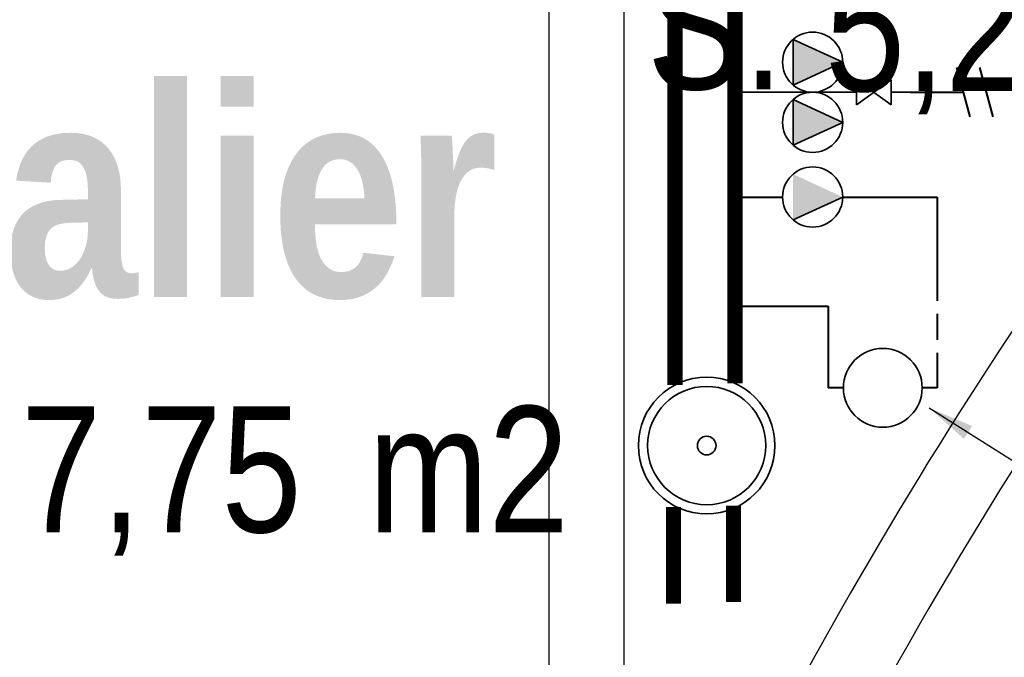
# Model space of a CAD drawing. Extents: x -18402 to 10376, y -5092 to 34139.
# Tile 27 of 78: x 784 to 1019, y -2901 to -2749. Entities that reach past the tile are written whole.
import ezdxf

# ---------------------------------------------------------------- set-up
doc = ezdxf.new("R2010")
doc.units = 0
doc.linetypes.add('ACAD_ISO08W100', pattern=[36, 24, -3, 6, -3])
for name, color, linetype in [('0_XREF', 251, 'Continuous'), ('rdc_02$0$0._Étage_1_A-AREA-____-OTLN.Modèle IFC', 251, 'Continuous'), ('rdc_02$0$0._Étage_1_A-WALL-____-OTLN.Modèle IFC', 251, 'Continuous')]:
    doc.layers.add(name, color=color, linetype=linetype)
doc.layers.add('30_CHAUFFAGE_FXP', color=4, linetype='ACAD_ISO08W100', lineweight=40)
doc.layers.add('60_EQUIPEMENTS COMMUNS (Chaufferie...)', color=183, linetype='Continuous', lineweight=35)
doc.styles.add('ARIAL', font='arial.ttf')
doc.styles.add('rdc_02$0$STYLE_GENERE_1', font='ARIALNB.TTF')
doc.styles.add('rdc_02$0$STYLE_GENERE_3', font='ARIALN.TTF')
doc.styles.get("Standard").update_dxf_attribs({"font": 'calibri.ttf'})
doc.dimstyles.new('ISO-25', dxfattribs={"dimtxt": 2.5, "dimasz": 2.5, "dimexe": 1.25, "dimexo": 0.625, "dimtad": 1, "dimdec": 0, "dimrnd": 1000, "dimtxsty": 'Standard', "dimcen": 2.5, "dimadec": 0, "dimazin": 0, "dimtfac": 1, "dimtdec": 0, "dimtmove": 0, "dimatfit": 3, "dimfxl": 1.25, "dimarcsym": 0})

# ---------------------------------------------------------------- blocks, each defined once
blk = doc.blocks.new('rdc_02')
at = {"layer": 'rdc_02$0$0._Étage_1_A-WALL-____-OTLN.Modèle IFC', "linetype": 'Continuous', "ltscale": 0.1, "flags": 128}
for points in [[(910, -2433), (910, -2905)], [(928, -2905), (928, -2515)]]:
    blk.add_lwpolyline(points, dxfattribs=at)
at = {"layer": 'rdc_02$0$0._Étage_1_A-WALL-____-OTLN.Modèle IFC', "linetype": 'Continuous', "ltscale": 0.1}
for radius, start in [(1123, 136.4937), (1105, 135.60587)]:
    blk.add_arc((1956, -3444), radius, start, 151.31692, dxfattribs=at)
at = {"layer": 'rdc_02$0$0._Étage_1_A-AREA-____-OTLN.Modèle IFC', "linetype": 'Continuous', "ltscale": 0.1, "attachment_point": 1}
for s, insert, char_height, style in [('\\A1;{\\pql;\\pt0;\\fArial Narrow|b0|i0|c0|p34;S: }', (933.46, -2735.32), 30, 'rdc_02$0$STYLE_GENERE_3'), ('\\A1;{\\pql;\\pt0;\\fArial Narrow|b1|i0|c0|p34;Palier}', (741.92, -2764.78), 50, 'rdc_02$0$STYLE_GENERE_1'), ('\\A1;{\\pql;\\pt0,250;\\fArial Narrow|b0|i0|c0|p34;5,25\\fArial Narrow|b0|i0|c0|p34;\\A1{\\H.66x;\\S^  ;}\\fArial Narrow|b0|i0|c0|p34; m2\\fArial Narrow|b0|i0|c0|p34;\\A1{\\H.66x;\\S^  ;}}', (975.81, -2735.72), 30, 'rdc_02$0$STYLE_GENERE_3'), ('\\A1;{\\pql;\\pt0,250;\\fArial Narrow|b0|i0|c0|p34;7,75\\fArial Narrow|b0|i0|c0|p34;\\A1{\\H.66x;\\S^  ;}\\fArial Narrow|b0|i0|c0|p34; m2\\fArial Narrow|b0|i0|c0|p34;\\A1{\\H.66x;\\S^  ;}}', (784.28, -2840.76), 30, 'rdc_02$0$STYLE_GENERE_3')]:
    blk.add_mtext(s, dxfattribs=dict(at, insert=insert, char_height=char_height, style=style))

msp = doc.modelspace()

# ---------------------------------------------------------------- hatches: boundary and pattern name
at = {"layer": '60_EQUIPEMENTS COMMUNS (Chaufferie...)', "ltscale": 1.013}
for points in [[(968.217, -2753.421), (980.022, -2758.867), (968.217, -2764.313)], [(968.217, -2767.738), (980.022, -2773.184), (968.217, -2778.63)], [(968.217, -2785.516), (980.022, -2790.962), (968.217, -2796.408)]]:
    msp.add_hatch(color=256, dxfattribs=at).paths.add_polyline_path(points)

# ---------------------------------------------------------------- linework, layer by layer
at = {"layer": '30_CHAUFFAGE_FXP', "ltscale": 1.031}
for points in [[(1007.163, -2760.159), (1010.306, -2771.891)], [(1012.604, -2760.159), (1015.747, -2771.891)], [(996.197, -2766.025), (1008.734, -2766.025)], [(954.385, -2790.962), (965.705, -2790.962)], [(980.022, -2790.962), (1002.563, -2790.962), (1002.563, -2836.38)], [(954.385, -2816.93), (976.594, -2816.93), (976.594, -2836.38)], [(980.194, -2836.38), (976.594, -2836.38)], [(1002.563, -2836.38), (998.963, -2836.38)]]:
    msp.add_lwpolyline(points, dxfattribs=at)
at = {"layer": '60_EQUIPEMENTS COMMUNS (Chaufferie...)', "ltscale": 1.013}
for p, q in [((968.217, -2753.421), (980.022, -2758.867)), ((968.217, -2764.313), (968.217, -2753.421)), ((968.217, -2764.313), (980.022, -2758.867)), ((953.483, -2766.026), (983.348, -2766.025)), ((991.57, -2766.025), (996.197, -2766.025)), ((968.217, -2778.63), (968.217, -2767.738)), ((968.217, -2767.738), (980.022, -2773.184)), ((968.217, -2778.63), (980.022, -2773.184)), ((968.217, -2796.408), (980.022, -2790.962))]:
    msp.add_line(p, q, dxfattribs=at)
at = {"layer": '60_EQUIPEMENTS COMMUNS (Chaufferie...)', "ltscale": 1.013, "extrusion": (0, 0, -1)}
for p, q in [((983.348, -2763.064), (991.57, -2768.986)), ((983.348, -2768.986), (991.57, -2763.064)), ((983.348, -2768.986), (983.348, -2763.064)), ((991.57, -2768.986), (991.57, -2763.064))]:
    msp.add_line(p, q, dxfattribs=at)
at = {"layer": '60_EQUIPEMENTS COMMUNS (Chaufferie...)', "ltscale": 1.013, "const_width": 3.6}
for points in [[(940.073, -2835.722), (940.069, -2588.204)], [(954.385, -2835.333), (954.382, -2608.892)], [(939.702, -2864.797), (939.702, -2887.755)], [(954.015, -2864.408), (954.015, -2887.366)]]:
    msp.add_lwpolyline(points, dxfattribs=at)
at = {"layer": '60_EQUIPEMENTS COMMUNS (Chaufferie...)', "ltscale": 1.013}
for centre, radius in [((972.863, -2758.867), 7.159), ((972.864, -2773.184), 7.159), ((972.864, -2790.962), 7.159), ((989.578, -2836.38), 9.384), ((947.626, -2850.137), 16.274), ((947.626, -2850.137), 14.075), ((947.626, -2850.137), 2.222)]:
    msp.add_circle(centre, radius, dxfattribs=at)

# ---------------------------------------------------------------- block references
at = {"layer": '0_XREF'}
msp.add_blockref('rdc_02', (0, 0), dxfattribs=at)

# ---------------------------------------------------------------- leaders
at = {"layer": '60_EQUIPEMENTS COMMUNS (Chaufferie...)', "ltscale": 1.013, "annotation_type": 0, "has_hookline": 1, "hookline_direction": 0, "text_width": 87.536}
msp.add_leader([(1000.598, -2841.138), (1177.737, -2953.249), (1188.737, -2953.249)], dimstyle='ISO-25', override={"dimscale": 5, "dimtxt": 2.4, "dimasz": 2.2, "dimexe": 1, "dimexo": 0.8, "dimgap": -1, "dimtad": 1, "dimlfac": 10, "dimrnd": 0, "dimzin": 0, "dimtxsty": 'ARIAL', "dimcen": 0, "dimtix": 1, "dimtmove": 1}, dxfattribs=at)

doc.saveas('drawing.dxf')
